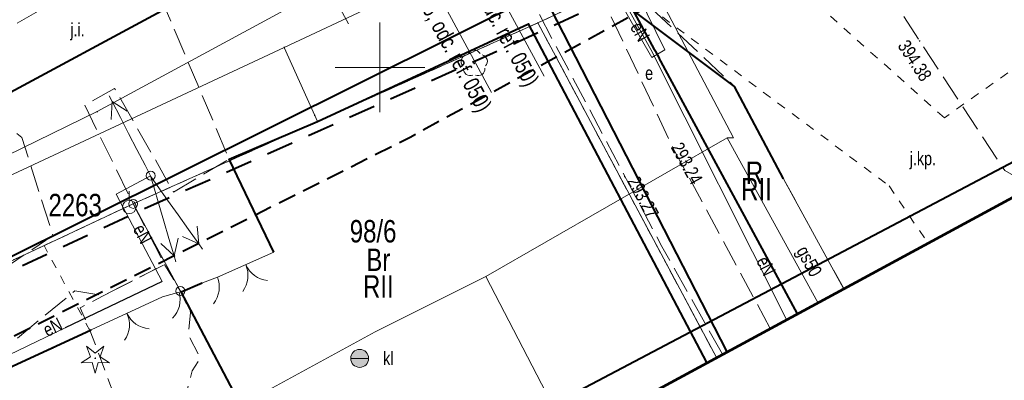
# Model space of a CAD drawing. Header units: metres. Extents: x 7437397 to 7437781, y 5556608 to 5556944.
# Tile 21 of 46: x 7437580 to 7437635, y 5556683 to 5556703. Entities that reach past the tile are written whole.
import ezdxf

# ---------------------------------------------------------------- set-up
doc = ezdxf.new("R2010")
doc.units = ezdxf.units.M
doc.header["$MEASUREMENT"] = 0
for name, pattern in [('EGBK02-500', [2, 1.5, -0.5]), ('EGBO02-500', [2.5, 1.5, -1]), ('EGBU01-500', [1, 0.5, -0.5]), ('KTCR02-500', [1.5, 1, -0.5]), ('KTJZ01-500', [2, 1.5, -0.5])]:
    doc.linetypes.add(name, pattern=pattern)
doc.layers.get('0').update_dxf_attribs({"color": 250, "lineweight": 5})
for name, color, linetype, lineweight in [('131-Punkt osnowy pomiarowej', 7, 'Continuous', 5), ('131-Punkt osnowy pomiarowej-Atr103', 7, 'Continuous', 5), ('202-Punkt graniczny stabilizowany trwale', 7, 'Continuous', 5), ('203-Punkt załamania granicy działki nie stabilizowany', 7, 'Continuous', 5), ('_PROJ_ZAGOSPODAROWANIE', 7, 'Continuous', 13), ('brama (linia) - symbol', 7, 'Continuous', 5), ('BUIB02_01', 250, 'Continuous', 5), ('BUIB05_01', 250, 'Continuous', 5), ('D_opisy', 7, 'Continuous', 13), ('EGBD03', 250, 'Continuous', 5), ('EGBK02', 250, 'Continuous', 5), ('EGBO02', 250, 'Continuous', 5), ('EGBP04_02', 250, 'Continuous', 5), ('EGBP04_03', 250, 'Continuous', 5), ('EGBU01', 250, 'Continuous', 5), ('furtka (linia) - symbol', 7, 'Continuous', 5), ('KTCR02', 250, 'Continuous', 5), ('KTJZ01', 250, 'Continuous', 5), ('KTOK02', 250, 'Continuous', 5), ('KTOK04', 250, 'Continuous', 5), ('KTOK05_01', 250, 'Continuous', 5), ('MPZP', 250, 'Continuous', 5), ('OBOP01_01', 250, 'Continuous', 5), ('OBOP02_01', 250, 'Continuous', 5), ('przewód elektroenergetyczny (linia)', 7, 'Continuous', 5), ('przewód elektroenergetyczny (linia)-Atr1', 7, 'Continuous', 5), ('przewód elektroenergetyczny niskiego napięcia (linia) - symbol', 7, 'Continuous', 5), ('punkt wysokościowy sztuczny', 7, 'Continuous', 5), ('RTPW01', 250, 'Continuous', 5), ('RTPW02', 250, 'Continuous', 5), ('rura ochronna - przewód elektroenergetyczny (linia)', 7, 'Continuous', 5), ('SUPE', 250, 'Continuous', 5), ('SUPE_01', 250, 'Continuous', 5), ('SUPG_01', 250, 'Continuous', 5), ('SUSM04_01_E', 250, 'Continuous', 5), ('SUUS07', 250, 'Continuous', 5), ('SUUS17_01_E', 250, 'Continuous', 5), ('słup (punkt)', 7, 'Continuous', 5), ('Warstwa 1', 250, 'Continuous', 5), ('Warstwa 3', 250, 'Continuous', 5)]:
    doc.layers.add(name, color=color, linetype=linetype, lineweight=lineweight)
doc.styles.get("Standard").update_dxf_attribs({"font": 'txt.shx', "width": 0.75})
doc.linetypes.add('KTOK05_01-500', pattern='A,3.75,[13,dgnlstyle-rozp_2015.shx,S=0.002778,R=0,X=0,Y=0],3.75', length=7.5)

# ---------------------------------------------------------------- blocks, each defined once
blk = doc.blocks.new('PE04')
at = {"color": 0, "linetype": 'Continuous', "lineweight": 13, "ltscale": 10}
for p, q in [((6.5, 0), (0, 0)), ((6.5, 0), (16.5, 0)), ((16.5, 0), (26.5, 0)), ((26.5, 0), (36.5, 0)), ((36.5, 0), (46.5, 0)), ((46.5, 0), (37.84, 5)), ((46.5, 0), (37.84, -5)), ((46.5, 0), (50, 0))]:
    blk.add_line(p, q, dxfattribs=at)
blk = doc.blocks.new('OK04')
at = {"color": 0, "linetype": 'Continuous', "lineweight": 0, "ltscale": 10}
blk.add_arc((15, 0.01), 15, 120, 180, dxfattribs=at)
blk = doc.blocks.new('OK02')
at = {"layer": 'brama (linia) - symbol', "color": 0, "linetype": 'Continuous', "lineweight": 13, "ltscale": 10}
for centre, start, end in [((-15, 0), 0, 60), ((15, 0), 120, 180)]:
    blk.add_arc(centre, 15, start, end, dxfattribs=at)
blk = doc.blocks.new('131')
at = {"color": 0, "linetype": 'Continuous', "lineweight": 13, "ltscale": 10}
blk.add_line((0, 3.75), (0, 8.75), dxfattribs=at)
blk.add_circle((0, 0), 3.75, dxfattribs=at)
blk = doc.blocks.new('203')
at = {"layer": '203-Punkt załamania granicy działki nie stabilizowany', "linetype": 'Continuous', "lineweight": 13}
h = blk.add_hatch(color=96, dxfattribs=at)
edge = h.paths.add_edge_path()
edge.add_arc((0, 0), 0.45, 0, 360)
blk = doc.blocks.new('202')
at = {"layer": '202-Punkt graniczny stabilizowany trwale', "color": 96, "linetype": 'Continuous', "lineweight": 13}
blk.add_circle((0, 0), 2.5, dxfattribs=at)
blk = doc.blocks.new('PW02')
at = {"layer": 'punkt wysokościowy sztuczny', "linetype": 'Continuous', "lineweight": 13}
h = blk.add_hatch(color=0, dxfattribs=at)
edge = h.paths.add_edge_path()
edge.add_arc((0, 0), 0.45, 0, 360)
blk = doc.blocks.new('SM04')
at = {"layer": 'słup (punkt)', "color": 0, "linetype": 'Continuous', "lineweight": 13}
blk.add_circle((0, 0), 2.5, dxfattribs=at)
blk = doc.blocks.new('SUUS17_01')
at = {"color": 250, "linetype": 'Continuous', "lineweight": 13}
blk.add_wipeout([(-0.5, 0.25), (0.5, 0.25), (0.5, -0.25), (-0.5, -0.25)], dxfattribs=at).dxf.layer = 'SUUS17_01_E'
blk = doc.blocks.new('OBOP01_01')
at = {"layer": 'OBOP01_01', "linetype": 'Continuous', "lineweight": 13}
h = blk.add_hatch(color=96, dxfattribs=at)
edge = h.paths.add_edge_path()
edge.add_arc((0, 0), 0.05, 0, 360)
at = {"layer": 'OBOP01_01', "color": 96, "linetype": 'Continuous', "lineweight": 13, "flags": 128}
blk.add_lwpolyline([(0, -0.829), (-0.167, -0.23), (-0.788, -0.256), (-0.271, 0.088), (-0.487, 0.671), (0, 0.285), (0.487, 0.671), (0.271, 0.088), (0.788, -0.256), (0.167, -0.23), (0, -0.829)], close=True, dxfattribs=at)
blk = doc.blocks.new('OBOP02_01')
at = {"layer": 'OBOP02_01', "linetype": 'Continuous', "lineweight": 13}
h = blk.add_hatch(color=96, dxfattribs=at)
edge = h.paths.add_edge_path()
edge.add_arc((0, 0), 0.05, 0, 360)
at = {"layer": 'OBOP02_01', "color": 96, "linetype": 'Continuous', "lineweight": 13}
for centre, start, end in [((0, 0.375), 30.1471, 149.8529), ((-0.357, 0.116), 102.1471, 221.8529), ((0.357, 0.116), 318.1471, 77.8529), ((-0.22, -0.303), 174.1472, 293.8529), ((0.22, -0.303), 246.1471, 5.8529)]:
    blk.add_arc(centre, 0.375, start, end, dxfattribs=at)
blk = doc.blocks.new('SUUS07')
at = {"layer": 'SUUS07', "linetype": 'Continuous', "lineweight": 13}
h = blk.add_hatch(color=8, dxfattribs=at)
edge = h.paths.add_edge_path()
edge.add_arc((0, 0), 0.5, 0, 360)
at = {"layer": 'SUUS07', "color": 250, "linetype": 'Continuous', "lineweight": 13}
blk.add_line((-0.5, 0), (0.5, 0), dxfattribs=at)
blk.add_circle((0, 0), 0.5, dxfattribs=at)

msp = doc.modelspace()

# ---------------------------------------------------------------- hatches: boundary and pattern name
at = {"layer": '_PROJ_ZAGOSPODAROWANIE'}
h = msp.add_hatch(dxfattribs=at)
h.set_pattern_fill('AR-CONC', color=251, scale=0.1, style=0)
h.set_pattern_definition([(50, (0, 0), (0.7172601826, -0.062752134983), [0.075, -0.825]), (355, (0, 0), (-0.138751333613, 0.7521921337), [0.06, -0.66]), (100.45144446, (0.0598, -0.0052), (0.578508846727, 0.68943999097), [0.063740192, -0.701142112]), (46.1842, (0, 0.2), (1.06724133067, -0.16551928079), [0.1125, -1.2375]), (96.63563549, (0.0889, 0.1862), (0.93466194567, 0.97411860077), [0.095610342, -1.05171376]), (351.18416399, (0, 0.2), (0.93466194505, 0.97411860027), [0.09, -0.990000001]), (21, (0.1, 0.15), (0.59690705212, -0.402618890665), [0.075, -0.825]), (326, (0.1, 0.15), (0.24331533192, 0.725150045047), [0.06, -0.66]), (71.45144474, (0.14974, 0.11645), (0.84022237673, 0.322531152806), [0.06374019, -0.701142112]), (37.5, (0, 0), (0.012159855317, 0.332893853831), [0, -0.652, 0, -0.67, 0, -0.6625]), (7.5, (0, 0), (0.263069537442, 0.394411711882), [0, -0.382, 0, -0.637, 0, -0.2525]), (327.5, (-0.223, 0), (0.5338224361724, -0.022554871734), [0, -0.25, 0, -0.78, 0, -1.035]), (317.5, (-0.323, 0), (0.583186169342, 0.100104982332), [0, -0.325, 0, -0.518, 0, -0.735])])
h.paths.add_polyline_path([(7437562.283, 5556703.048, -0.023893), (7437532.299, 5556688.645), (7437530.681, 5556687.961, -0.394504), (7437522.668, 5556690.9), (7437522.022, 5556692.179), (7437521.799, 5556692.066), (7437522.445, 5556690.787, 0.394504), (7437530.778, 5556687.731), (7437532.396, 5556688.415, 0.023893), (7437562.402, 5556702.828), (7437593.223, 5556719.488), (7437593.104, 5556719.708)])

# ---------------------------------------------------------------- linework, layer by layer
at = {"layer": 'BUIB02_01', "color": 7, "linetype": 'Continuous', "lineweight": 13, "flags": 128}
msp.add_lwpolyline([(7437622.47, 5556693.78), (7437625.814, 5556687.667)], dxfattribs=at)
at = {"layer": 'BUIB05_01', "color": 7, "linetype": 'Continuous', "lineweight": 40, "flags": 128}
msp.add_lwpolyline([(7437577.73, 5556697.71), (7437589.04, 5556703.81)], dxfattribs=at)
at = {"layer": 'D_opisy'}
for p, q in [((7437597.89, 5556720.305), (7437609.132, 5556699.508)), ((7437595.251, 5556718.879), (7437606.211, 5556698.602)), ((7437590.687, 5556716.412), (7437598.248, 5556702.425))]:
    msp.add_line(p, q, dxfattribs=at)
at = {"layer": 'EGBD03', "color": 96, "linetype": 'Continuous', "lineweight": 13, "flags": 128}
for points in [[(7437646.68, 5556720.13), (7437608.79, 5556702.48)], [(7437598.57, 5556705.31), (7437584.26, 5556697.53)], [(7437594.67, 5556701.11), (7437599.65, 5556703.44)], [(7437608.79, 5556702.48), (7437596.53, 5556696.98)], [(7437594.67, 5556701.11), (7437568.16, 5556688.71)], [(7437594.67, 5556701.11), (7437596.37, 5556697.32)], [(7437549.89, 5556680.73), (7437584.26, 5556697.53)], [(7437596.53, 5556696.98), (7437596.37, 5556697.32)], [(7437586.26, 5556692.39), (7437596.53, 5556696.98)], [(7437586.26, 5556692.39), (7437578.68, 5556688.84)], [(7437586.26, 5556692.39), (7437588.89, 5556687.53)], [(7437588.89, 5556687.53), (7437596.998, 5556672.043)]]:
    msp.add_lwpolyline(points, dxfattribs=at)
at = {"layer": 'EGBK02', "color": 96, "linetype": 'EGBK02-500', "lineweight": 13, "flags": 128}
for points in [[(7437586.26, 5556692.39), (7437581.3, 5556690.06)], [(7437588.89, 5556687.53), (7437586.26, 5556692.39)], [(7437581.3, 5556690.06), (7437578.68, 5556688.84)], [(7437596.998, 5556672.043), (7437588.89, 5556687.53)]]:
    msp.add_lwpolyline(points, dxfattribs=at)
at = {"layer": 'EGBU01', "color": 96, "linetype": 'EGBU01-500', "lineweight": 13, "flags": 128}
for points in [[(7437631.42, 5556697.19), (7437619.76, 5556707.6)], [(7437608.79, 5556702.48), (7437613.32, 5556704.6)], [(7437613.32, 5556704.6), (7437608.79, 5556702.48)], [(7437640.67, 5556703.73), (7437631.42, 5556697.19)], [(7437608.79, 5556702.48), (7437596.53, 5556696.98)], [(7437596.53, 5556696.98), (7437608.79, 5556702.48)], [(7437596.53, 5556696.98), (7437586.26, 5556692.39)], [(7437586.26, 5556692.39), (7437596.53, 5556696.98)], [(7437628.35, 5556693.39), (7437630.497, 5556690.207)], [(7437586.26, 5556692.39), (7437581.3, 5556690.06)], [(7437581.3, 5556690.06), (7437586.26, 5556692.39)], [(7437586.26, 5556692.39), (7437588.89, 5556687.53)], [(7437588.89, 5556687.53), (7437586.26, 5556692.39)], [(7437581.3, 5556690.06), (7437578.68, 5556688.84)], [(7437578.68, 5556688.84), (7437581.3, 5556690.06)], [(7437583.87, 5556685.3), (7437581.3, 5556690.06)], [(7437588.89, 5556687.53), (7437596.998, 5556672.043)], [(7437596.998, 5556672.043), (7437588.89, 5556687.53)], [(7437575.92, 5556681.62), (7437583.87, 5556685.3)]]:
    msp.add_lwpolyline(points, dxfattribs=at)
at = {"layer": 'KTCR02', "color": 7, "linetype": 'KTCR02-500', "lineweight": 13, "flags": 128}
msp.add_lwpolyline([(7437579.22, 5556662.5), (7437579.39, 5556669.07), (7437584.18, 5556677.18), (7437585.74, 5556680.27), (7437583.87, 5556685.3), (7437583.31, 5556686.59), (7437584.59, 5556687.27), (7437588.01, 5556689.01), (7437588.89, 5556687.53), (7437589.46, 5556686.32), (7437589.32, 5556685.09), (7437590, 5556683.81), (7437589.55, 5556683.08), (7437588.49, 5556679.13), (7437590.29, 5556675.55), (7437592.5, 5556673.98), (7437595.057, 5556670.991)], dxfattribs=at)
at = {"layer": 'KTJZ01', "color": 7, "linetype": 'KTJZ01-500', "lineweight": 13, "flags": 128}
msp.add_lwpolyline([(7437589.109, 5556707.502), (7437587.51, 5556704.57), (7437591.6, 5556694.89), (7437588.51, 5556693.05), (7437585.23, 5556698.82), (7437583.56, 5556697.89), (7437586.26, 5556692.39), (7437588.01, 5556689.01), (7437584.59, 5556687.27), (7437583.01, 5556687.54), (7437568.72, 5556675.73), (7437566.49, 5556680.22), (7437581.79, 5556690.63), (7437580.06, 5556696.08), (7437576.97, 5556698.63), (7437575.78, 5556700.17)], dxfattribs=at)
at = {"layer": 'KTOK02', "color": 7, "linetype": 'Continuous', "lineweight": 13, "flags": 128}
for points in [[(7437594.1, 5556689.69), (7437590.95, 5556688.31)], [(7437587.9, 5556687.21), (7437583.93, 5556685.36)]]:
    msp.add_lwpolyline(points, dxfattribs=at)
at = {"layer": 'KTOK04', "color": 7, "linetype": 'Continuous', "lineweight": 13, "flags": 128}
for points in [[(7437590.95, 5556688.31), (7437590.12, 5556687.98)], [(7437588.82, 5556687.47), (7437587.9, 5556687.21)]]:
    msp.add_lwpolyline(points, dxfattribs=at)
at = {"layer": 'KTOK05_01', "color": 7, "linetype": 'KTOK05_01-500', "lineweight": 40, "flags": 128}
for points in [[(7437594.1, 5556689.69), (7437591.6, 5556694.89), (7437596.53, 5556696.98), (7437608.26, 5556702.42)], [(7437588.9, 5556687.46), (7437590.11, 5556687.98)], [(7437588.89, 5556687.53), (7437597.032, 5556672.062)], [(7437568.97, 5556671.61), (7437569.48, 5556674.26), (7437578.55, 5556682.89), (7437583.93, 5556685.36)]]:
    msp.add_lwpolyline(points, dxfattribs=at)
at = {"layer": 'przewód elektroenergetyczny (linia)', "color": 1, "linetype": 'Continuous', "lineweight": 13, "flags": 128}
msp.add_lwpolyline([(7437570.15, 5556675.06), (7437569.67, 5556675.52), (7437578.26, 5556683.46), (7437582.47, 5556685.47), (7437587.88, 5556688.07), (7437585.32, 5556692.93), (7437587.22, 5556693.96)], dxfattribs=at)
at = {"layer": 'rura ochronna - przewód elektroenergetyczny (linia)', "color": 1, "linetype": 'Continuous', "lineweight": 30, "flags": 128}
msp.add_lwpolyline([(7437587.88, 5556688.07), (7437582.47, 5556685.47)], dxfattribs=at)
at = {"layer": 'SUPG_01', "color": 52, "linetype": 'Continuous', "lineweight": 13, "flags": 128}
for points in [[(7437619.69, 5556696.07), (7437619.33, 5556696.07), (7437605.899, 5556688.332), (7437599.734, 5556685.262), (7437589.523, 5556679.677), (7437568.76, 5556670.23), (7437547.783, 5556659.698), (7437510.677, 5556638.674)], [(7437624.376, 5556686.888), (7437619.33, 5556696.07)], [(7437605.899, 5556688.332), (7437610.54, 5556679.386)]]:
    msp.add_lwpolyline(points, dxfattribs=at)
at = {"layer": 'Warstwa 3', "color": 7, "linetype": 'Continuous', "lineweight": 0}
for p, q in [((7437600, 5556702.5), (7437600, 5556697.5)), ((7437600, 5556702.5), (7437600, 5556697.5)), ((7437597.5, 5556700), (7437600, 5556700)), ((7437600, 5556700), (7437602.5, 5556700))]:
    msp.add_line(p, q, dxfattribs=at)

# ---------------------------------------------------------------- block references
at = {"layer": '131-Punkt osnowy pomiarowej', "color": 7, "linetype": 'Continuous', "lineweight": 13, "xscale": 0.1, "yscale": 0.1, "zscale": 0.1}
msp.add_blockref('131', (7437586.045, 5556692.218), dxfattribs=at)
at = {"layer": 'EGBP04_02', "color": 96, "linetype": 'Continuous', "lineweight": 13, "xscale": 0.1, "yscale": 0.1, "zscale": 0.1}
for p in [(7437586.26, 5556692.39), (7437588.89, 5556687.53)]:
    msp.add_blockref('202', p, dxfattribs=at)
at = {"layer": 'EGBP04_03', "color": 96, "linetype": 'Continuous', "lineweight": 13, "xscale": 0.1, "yscale": 0.1, "zscale": 0.1}
for p in [(7437608.79, 5556702.48), (7437594.67, 5556701.11), (7437584.26, 5556697.53), (7437596.37, 5556697.32), (7437596.53, 5556696.98)]:
    msp.add_blockref('203', p, dxfattribs=at)
at = {"layer": 'furtka (linia) - symbol', "color": 7, "linetype": 'Continuous', "lineweight": 13, "xscale": 0.1, "yscale": 0.1, "zscale": 0.1}
for p, rotation in [((7437590.95, 5556688.31), 201.682), ((7437588.82, 5556687.47), 195.781)]:
    msp.add_blockref('OK04', p, dxfattribs=dict(at, rotation=rotation))
at = {"layer": 'KTOK02', "color": 7, "linetype": 'Continuous', "lineweight": 13, "xscale": 0.1, "yscale": 0.1, "zscale": 0.1}
for p, rotation in [((7437592.525, 5556689), 203.6579999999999), ((7437585.915, 5556686.285), 204.985)]:
    msp.add_blockref('OK02', p, dxfattribs=dict(at, rotation=rotation))
at = {"layer": 'OBOP01_01', "color": 96, "linetype": 'Continuous', "lineweight": 13}
msp.add_blockref('OBOP01_01', (7437584.148, 5556683.782), dxfattribs=at)
at = {"layer": 'OBOP02_01', "color": 96, "linetype": 'Continuous', "lineweight": 13}
msp.add_blockref('OBOP02_01', (7437605.247, 5556700.213), dxfattribs=at)
at = {"layer": 'przewód elektroenergetyczny niskiego napięcia (linia) - symbol', "color": 1, "linetype": 'Continuous', "lineweight": 13, "xscale": 0.1, "yscale": 0.1, "zscale": 0.1}
for p, rotation in [((7437587.22, 5556693.96), 117.236), ((7437587.22, 5556693.96), 286.407), ((7437587.22, 5556693.94), 305.496)]:
    msp.add_blockref('PE04', p, dxfattribs=dict(at, rotation=rotation))
at = {"layer": 'RTPW02', "color": 7, "linetype": 'Continuous', "lineweight": 13, "xscale": 0.1, "yscale": 0.1, "zscale": 0.1}
for p in [(7437630.04, 5556701.47), (7437616.31, 5556695.52), (7437613.62, 5556693.91)]:
    msp.add_blockref('PW02', p, dxfattribs=at)
at = {"layer": 'SUSM04_01_E', "color": 7, "linetype": 'Continuous', "lineweight": 13, "xscale": 0.1, "yscale": 0.1, "zscale": 0.1}
msp.add_blockref('SM04', (7437587.24, 5556693.96), dxfattribs=at)
at = {"layer": 'SUUS07', "color": 7, "linetype": 'Continuous', "lineweight": 13}
msp.add_blockref('SUUS07', (7437598.869, 5556683.775), dxfattribs=at)
at = {"layer": 'SUUS17_01_E', "color": 7, "linetype": 'Continuous', "lineweight": 13, "rotation": 25.04838511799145}
msp.add_blockref('SUUS17_01', (7437615.14, 5556700.55), dxfattribs=at)

# ---------------------------------------------------------------- texts
at = {"layer": '131-Punkt osnowy pomiarowej-Atr103', "color": 7, "lineweight": 30, "insert": (7437581.544, 5556691.68), "char_height": 1.25, "attachment_point": 7, "line_spacing_factor": 0.6}
msp.add_mtext('\\FWORKING_1250;\\H1x;\\W0.8;2263', dxfattribs=at)
at = {"layer": 'D_opisy', "char_height": 0.9, "attachment_point": 1, "rotation": 298.3934}
for s, insert in [('\\pt11;\\fArial|b0|i0|c238238|p39;Przebudowa zjazdu\\Pkm 0+088.19 (km 1+226.86, odc. ref. 050)', (7437601.848, 5556715.482)), ('\\pt11;\\fArial|b0|i0|c238238|p39;Przebudowa zjazdu\\Pkm 0+085.19 (km 1+223.86, odc. ref. 050)', (7437599.209, 5556714.056))]:
    msp.add_mtext(s, dxfattribs=dict(at, insert=insert))
at = {"layer": 'EGBD03', "color": 96, "linetype": 'Continuous', "lineweight": 30, "insert": (7437598.316, 5556690.22), "char_height": 1.25, "attachment_point": 7, "line_spacing_factor": 0.6}
msp.add_mtext('\\FWORKING_1250;\\H1x;\\W0.8;98/6', dxfattribs=at)
at = {"layer": 'EGBK02', "color": 96, "linetype": 'Continuous', "lineweight": 30, "char_height": 1.25, "line_spacing_factor": 0.6}
for insert, attachment_point in [((7437620.11, 5556693.832), 1), ((7437599.055, 5556687.16), 7)]:
    msp.add_mtext('\\FWORKING_1250;\\H1x;\\W0.8;RII', dxfattribs=dict(at, insert=insert, attachment_point=attachment_point))
at = {"layer": 'EGBU01', "color": 96, "linetype": 'Continuous', "lineweight": 30, "char_height": 1.25, "attachment_point": 7, "line_spacing_factor": 0.6}
for s, insert in [('\\FWORKING_1250;\\H1x;\\W0.8;R', (7437620.365, 5556693.499)), ('\\FWORKING_1250;\\H1x;\\W0.8;Br', (7437599.241, 5556688.648))]:
    msp.add_mtext(s, dxfattribs=dict(at, insert=insert))
at = {"layer": 'KTJZ01', "color": 7, "linetype": 'Continuous', "lineweight": 13, "char_height": 0.75, "attachment_point": 7, "line_spacing_factor": 0.6}
for s, insert in [('\\FWORKING_1250;\\H1x;\\W0.8;j.i.', (7437582.76, 5556701.5)), ('\\FWORKING_1250;\\H1x;\\W0.8;j.kp.', (7437629.49, 5556694.32))]:
    msp.add_mtext(s, dxfattribs=dict(at, insert=insert))
at = {"layer": 'przewód elektroenergetyczny (linia)-Atr1', "color": 1, "char_height": 0.75, "attachment_point": 4, "line_spacing_factor": 0.6}
for insert, rotation in [((7437586.553, 5556691.161), 297.778), ((7437581.32, 5556685.295), 25.669)]:
    msp.add_mtext('\\FWORKING_1250;\\H1x;\\W0.8;eN', dxfattribs=dict(at, insert=insert, rotation=rotation))
at = {"layer": 'RTPW01', "color": 7, "linetype": 'Continuous', "lineweight": 13, "char_height": 0.75, "attachment_point": 7, "line_spacing_factor": 0.6}
for s, insert, rotation in [('\\FWORKING_1250;\\H1x;\\W0.8;394.38', (7437628.781, 5556701.193), 303.304), ('\\FWORKING_1250;\\H1x;\\W0.8;293.24', (7437616.161, 5556695.54), 298.668), ('\\FWORKING_1250;\\H1x;\\W0.8;293.27', (7437613.739, 5556693.663), 297.835)]:
    msp.add_mtext(s, dxfattribs=dict(at, insert=insert, rotation=rotation))
at = {"layer": 'SUPE', "color": 1, "linetype": 'Continuous', "lineweight": 13, "insert": (7437613.892, 5556702.241), "char_height": 0.75, "attachment_point": 7, "rotation": 299.765, "line_spacing_factor": 0.6}
msp.add_mtext('\\FWORKING_1250;\\H1x;\\W0.8;eN', dxfattribs=at)
at = {"layer": 'SUPE_01', "color": 1, "linetype": 'Continuous', "lineweight": 13, "insert": (7437621.151, 5556688.75), "char_height": 0.75, "attachment_point": 8, "rotation": 296.6717, "line_spacing_factor": 0.6}
msp.add_mtext('\\FWORKING;\\H1x;\\W0.8;eN', dxfattribs=at)
at = {"layer": 'SUPG_01', "color": 52, "linetype": 'Continuous', "lineweight": 13, "insert": (7437622.959, 5556689.664), "char_height": 0.75, "attachment_point": 7, "rotation": 298.704, "line_spacing_factor": 0.6}
msp.add_mtext('\\FWORKING_1250;\\H1x;\\W0.8;gs50', dxfattribs=at)
at = {"layer": 'SUUS07', "color": 7, "linetype": 'Continuous', "lineweight": 13, "insert": (7437600.175, 5556683.4), "char_height": 0.75, "attachment_point": 7, "line_spacing_factor": 0.6}
msp.add_mtext('\\FWORKING;\\H1x;\\W0.8;kl', dxfattribs=at)

# ---------------------------------------------------------------- next in the draw order: linework, layer by layer
at = {"layer": 'BUIB02_01', "color": 212, "linetype": 'Continuous', "lineweight": 40}
msp.add_line((7437609.016, 5556704.209), (7437619.315, 5556684.139), dxfattribs=at)
at = {"layer": 'BUIB02_01', "color": 212, "linetype": 'Continuous', "lineweight": 40, "flags": 128}
msp.add_lwpolyline([(7437578.709, 5556689.08), (7437609.016, 5556704.209), (7437638.73, 5556719.29), (7437644.506, 5556722.382), (7437654.627, 5556703.284)], dxfattribs=at)
at = {"layer": 'EGBD03', "color": 96, "linetype": 'Continuous', "lineweight": 13, "flags": 128}
msp.add_lwpolyline([(7437608.79, 5556702.48), (7437618.728, 5556683.825)], dxfattribs=at)
at = {"layer": 'EGBO02', "color": 96, "linetype": 'EGBO02-500', "lineweight": 40, "flags": 128}
msp.add_lwpolyline([(7437509.408, 5556641.775), (7437527.366, 5556653.573), (7437535.53, 5556659.046), (7437540.808, 5556662.655), (7437546.047, 5556666.094), (7437546.417, 5556666.344), (7437547.687, 5556667.174), (7437556.491, 5556673.156), (7437559.221, 5556675.006), (7437566.622, 5556680.047), (7437572.551, 5556684.096), (7437578.927, 5556688.403), (7437581.512, 5556689.607), (7437586.468, 5556691.935), (7437596.734, 5556696.524), (7437608.998, 5556702.025), (7437613.531, 5556704.147), (7437646.901, 5556719.682), (7437664.231, 5556728.731), (7437679.981, 5556736.007), (7437721.816, 5556755.672), (7437743.341, 5556772.789), (7437751.664, 5556779.423)], dxfattribs=at)
at = {"layer": 'EGBU01', "color": 96, "linetype": 'EGBU01-500', "lineweight": 13, "flags": 128}
for points in [[(7437613.32, 5556704.6), (7437628.35, 5556693.39)], [(7437618.728, 5556683.825), (7437608.79, 5556702.48)], [(7437608.79, 5556702.48), (7437618.728, 5556683.825)]]:
    msp.add_lwpolyline(points, dxfattribs=at)
at = {"layer": 'KTJZ01', "color": 7, "linetype": 'KTJZ01-500', "lineweight": 13, "flags": 128}
for points in [[(7437487.24, 5556665.88), (7437500.01, 5556668.65), (7437509.93, 5556671.34), (7437514.81, 5556672.66), (7437528.54, 5556677.57), (7437546.18, 5556685.08), (7437562.31, 5556693.39), (7437575.78, 5556700.17), (7437584.6, 5556705.2), (7437599.33, 5556712.79), (7437607.41, 5556717.03), (7437624.22, 5556725.75), (7437636.91, 5556731.79), (7437639.91, 5556733.3), (7437648.13, 5556737.1), (7437664.08, 5556744.94), (7437674.41, 5556750.47), (7437695.47, 5556762.01), (7437726.23, 5556778.98), (7437745.592, 5556790.579), (7437740.524, 5556799.89), (7437726.071, 5556794.065), (7437721.424, 5556793.261), (7437718.653, 5556793.684), (7437716.454, 5556794.853), (7437714.78, 5556796.65), (7437713.44, 5556798.18), (7437704.05, 5556814.76), (7437696.46, 5556806.77), (7437698.53, 5556806.84), (7437700.74, 5556806.26), (7437702.79, 5556804.94), (7437704.06, 5556803.16), (7437709.44, 5556793.77), (7437711.44, 5556790.12), (7437712.13, 5556787.63), (7437712.21, 5556785.35), (7437711.59, 5556783.66), (7437709.87, 5556781.76), (7437701.28, 5556777.09), (7437699.42, 5556776.48), (7437697.78, 5556776.19), (7437695.76, 5556776.41), (7437693.65, 5556777.51), (7437692.09, 5556778.89), (7437690.49, 5556781.22), (7437685.25, 5556778.28), (7437686.1, 5556775.03), (7437686.085, 5556773.72), (7437685.81, 5556772.51), (7437685.3, 5556771.32), (7437684.475, 5556769.98), (7437683.43, 5556768.68), (7437682.12, 5556767.23), (7437680.52, 5556765.9), (7437679.609, 5556765.424), (7437667.4, 5556758.73), (7437656.58, 5556752.94), (7437646.03, 5556747.24), (7437635.04, 5556741.31), (7437625.46, 5556735.97), (7437617.31, 5556731.03), (7437610.73, 5556727.32), (7437599.83, 5556721.28), (7437592.56, 5556717.41), (7437581.48, 5556711.39), (7437572.19, 5556706.38), (7437570.63, 5556705.57), (7437559.43, 5556699.57), (7437555.27, 5556697.37), (7437547.58, 5556693.6), (7437542.1, 5556690.99), (7437536.78, 5556688.64), (7437527.13, 5556684.56), (7437524.75, 5556685.69), (7437522.99, 5556687.15), (7437521.44, 5556689.45), (7437520.46, 5556691.39), (7437515.43, 5556689.51), (7437516.09, 5556686.202), (7437515.98, 5556684.5), (7437514.73, 5556681.38), (7437513.55, 5556680.28), (7437512.1, 5556679.32), (7437507.87, 5556678.13), (7437498.81, 5556675.82), (7437492.9, 5556674.29)], [(7437621.723, 5556685.449), (7437616.31, 5556695.52), (7437611.72, 5556705.29)], [(7437619.068, 5556684.009), (7437615.7, 5556690.01), (7437608.45, 5556703.74)]]:
    msp.add_lwpolyline(points, dxfattribs=at)
msp.add_lwpolyline([(7437625.815, 5556687.668), (7437637.065, 5556693.767), (7437636.93, 5556693.7), (7437635.79, 5556693.68), (7437634.79, 5556694.24), (7437630.04, 5556701.47), (7437626.04, 5556707.68), (7437625.83, 5556709.29), (7437625.95, 5556709.72), (7437628.67, 5556710.98), (7437628.37, 5556711.66), (7437613.29, 5556704.65), (7437614.86, 5556703.53), (7437619.74, 5556698.93), (7437622.47, 5556693.78), (7437625.815, 5556687.668)], close=True, dxfattribs=at)
at = {"layer": 'KTOK05_01', "color": 7, "linetype": 'KTOK05_01-500', "lineweight": 40, "flags": 128}
for points in [[(7437655.254, 5556703.63), (7437646.61, 5556720.21), (7437628.37, 5556711.66), (7437613.29, 5556704.65), (7437623.217, 5556686.259)], [(7437622.47, 5556693.78), (7437619.74, 5556698.93), (7437614.17, 5556703.12)], [(7437618.204, 5556683.541), (7437608.27, 5556702.43), (7437608.26, 5556702.42)]]:
    msp.add_lwpolyline(points, dxfattribs=at)
at = {"layer": 'MPZP', "color": 212, "linetype": 'KTCR02-500', "lineweight": 40, "flags": 128}
msp.add_lwpolyline([(7437480.406, 5556653.046), (7437497.678, 5556655.366), (7437530.257, 5556663.123), (7437555.691, 5556673.002), (7437601.685, 5556696.111), (7437651.01, 5556723.248), (7437712.92, 5556755.928), (7437752.943, 5556777.073)], dxfattribs=at)
at = {"layer": 'MPZP', "color": 212, "linetype": 'KTOK05_01-500', "lineweight": 40, "flags": 128}
msp.add_lwpolyline([(7437495.183, 5556636.991), (7437534.91, 5556646.91), (7437607.002, 5556679.825), (7437691.32, 5556724.349), (7437761.13, 5556762.033)], dxfattribs=at)
at = {"layer": 'SUPE', "color": 1, "linetype": 'Continuous', "lineweight": 13, "flags": 128}
for points in [[(7437615.14, 5556700.55), (7437615.85, 5556700.97), (7437614.38, 5556704.02), (7437646.35, 5556718.94), (7437654.54, 5556703.243)], [(7437615.14, 5556700.55), (7437613.34, 5556703.68)]]:
    msp.add_lwpolyline(points, dxfattribs=at)
at = {"layer": 'SUPE_01', "color": 1, "linetype": 'Continuous', "lineweight": 13, "flags": 128}
msp.add_lwpolyline([(7437622.632, 5556685.942), (7437615.073, 5556700.991), (7437601.635, 5556725.162)], dxfattribs=at)
at = {"layer": 'SUPG_01', "color": 52, "linetype": 'Continuous', "lineweight": 13, "flags": 128}
msp.add_lwpolyline([(7437619.69, 5556696.07), (7437615.88, 5556703.29), (7437662.91, 5556726.18), (7437714.76, 5556751.4), (7437750.66, 5556770.86), (7437751.48, 5556771.35)], dxfattribs=at)
at = {"layer": 'Warstwa 1', "color": 207, "linetype": 'Continuous', "lineweight": 53, "true_color": 0x6e1e6e, "flags": 128}
msp.add_lwpolyline([(7437466.384, 5556694.725), (7437479.253, 5556654.299), (7437507.556, 5556623.548), (7437507.556, 5556623.548), (7437761.553, 5556761.255), (7437724.258, 5556829.774), (7437466.384, 5556694.725)], close=True, dxfattribs=at)

# ---------------------------------------------------------------- next in the draw order: texts
at = {"layer": 'SUUS17_01_E', "color": 7, "linetype": 'Continuous', "lineweight": 13, "insert": (7437614.762, 5556699.293), "char_height": 0.75, "attachment_point": 7, "line_spacing_factor": 0.6}
msp.add_mtext('\\FWORKING;\\H1x;\\W0.8;e', dxfattribs=at)

doc.saveas('drawing.dxf')
